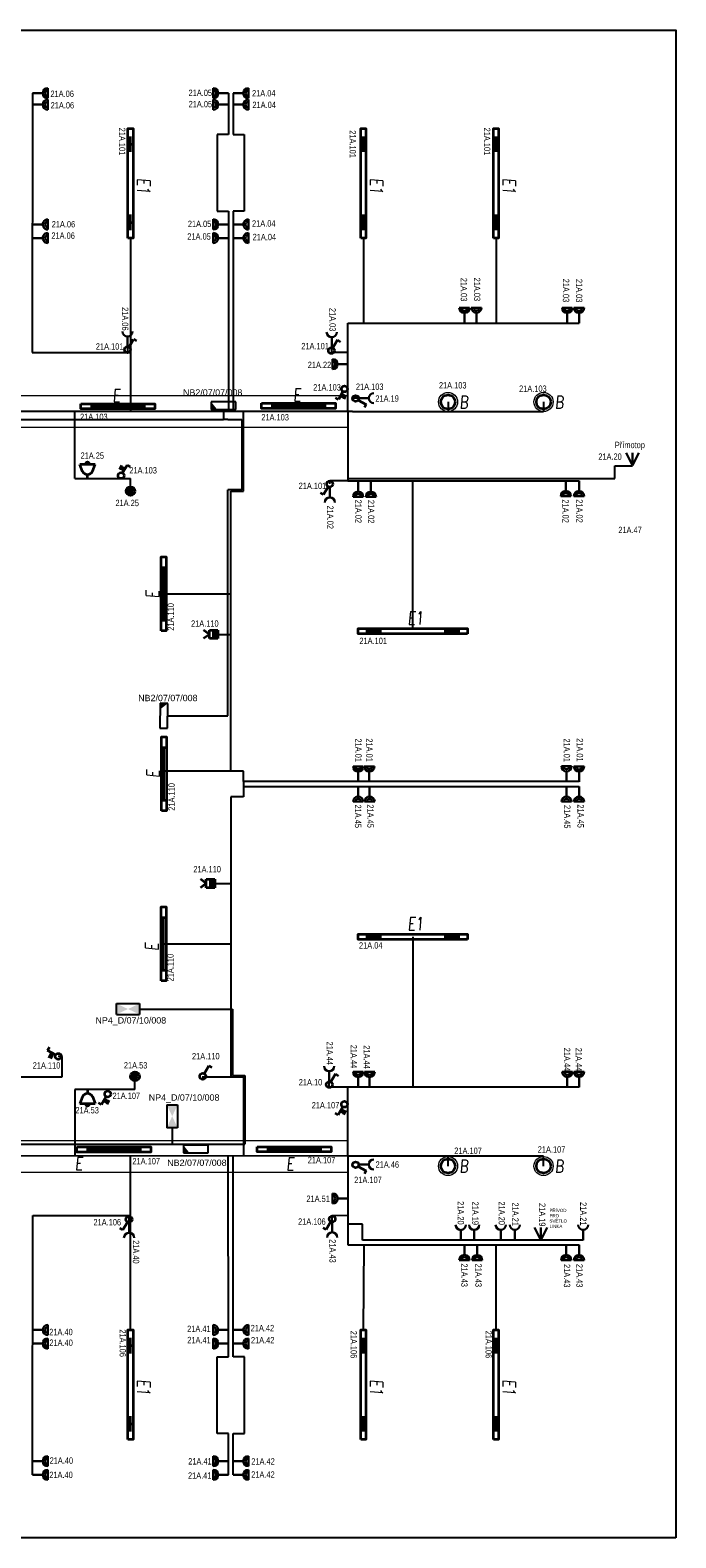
# Model space of a CAD drawing. Header units: millimetres. Extents: x 370888 to 505664, y 284292 to 447185.
# Tile 29 of 41: x 436476 to 446617, y 353692 to 377372. Entities that reach past the tile are written whole.
import ezdxf
from ezdxf.enums import TextEntityAlignment as Align

# ---------------------------------------------------------------- set-up
doc = ezdxf.new("R2010")
doc.units = ezdxf.units.MM
doc.header["$LTSCALE"] = 100
doc.layers.get('0').update_dxf_attribs({"color": 21, "linetype": 'CONTINUOUS'})
for name, color, linetype, lineweight in [('2DE_OBL', 91, 'CONTINUOUS', 35), ('2DE_OBL_L1', 91, 'CONTINUOUS', 35), ('CP_DETAL', 33, 'CONTINUOUS', 18), ('E_NOUZOVÉ+PP OSVĚTLENÍ', 60, 'CONTINUOUS', 25), ('E_SVĚTLA POPIS', 130, 'CONTINUOUS', 30), ('E_VEDENÍ SILNOPROUD', 50, 'CONTINUOUS', 25), ('E_VEDENÍ_CBS', 214, 'CONTINUOUS', 25), ('E_VYPINACE', 170, 'CONTINUOUS', 35), ('E_ZÁSUVKY POPIS', 111, 'CONTINUOUS', 30), ('E_ZÁSUVKY-DVOJITE', 7, 'CONTINUOUS', 30), ('E_ZÁSUVKY.OST.+VYVODY', 11, 'CONTINUOUS', 30), ('E_ŽLABY', 40, 'CONTINUOUS', 15), ('U1 LIGHTING', 10, 'CONTINUOUS', 35)]:
    doc.layers.add(name, color=color, linetype=linetype, lineweight=lineweight)
for name, color, linetype in [('BEZPECNOSTNE SVETLA', 80, 'CONTINUOUS'), ('E_RÁM', 253, 'CONTINUOUS'), ('GC3_MEP_E_LV_SECURITY LIGHT', 80, 'CONTINUOUS'), ('PIKTOGRAMY', 210, 'CONTINUOUS'), ('PRIPOJKA 230V', 1, 'CONTINUOUS'), ('ŽLAB', 7, 'CONTINUOUS')]:
    doc.layers.add(name, color=color, linetype=linetype)
doc.styles.add('ARIAL', font='arial.ttf')
doc.styles.add('CP_ATTR', font='ROMANS.SHX')
doc.styles.add('CS-ROMANS', font='romans.shx', dxfattribs={"width": 0.75, "oblique": 5})
doc.styles.get("Standard").update_dxf_attribs({"font": 'arial.ttf'})
doc.styles.add('V+P_01_B3_E_FP_001$0$BLOCK', font='romans.shx', dxfattribs={"width": 0.8})

# ---------------------------------------------------------------- blocks, each defined once
blk = doc.blocks.new('A$C3423193F')
at = {"color": 1, "linetype": 'ByBlock'}
for p, q in [((80, 240), (0, 240)), ((80, 240), (160, 240)), ((80, 160), (80, 0))]:
    blk.add_line(p, q, dxfattribs=at)
for radius in [80, 45.2]:
    blk.add_arc((80, 240), radius, 180, 0, dxfattribs=at)
blk = doc.blocks.new('zasuvka_jednoducha')
at = {"color": 1, "lineweight": 30}
blk.add_line((19281, 12983), (19281, 13143), dxfattribs=at)
blk.add_arc((19281, 12903), 80, 0, 180, dxfattribs=at)
blk = doc.blocks.new('E')
at = {"layer": 'U1 LIGHTING', "style": 'CS-ROMANS', "oblique": 5, "width": 0.75}
blk.add_text('E', height=200, dxfattribs=at).set_placement((229480, 21709))
blk = doc.blocks.new('*U24')
at = {"color": 0, "linetype": 'ByBlock'}
for p, q in [((24, 249.57), (96, 374.28)), ((96, 374.28), (143.56, 346.82))]:
    blk.add_line(p, q, dxfattribs=at)
blk.add_circle((0, 208), 48, dxfattribs=at)
blk = doc.blocks.new('tlacitko_prepinac_svetla')
at = {"layer": 'E_VYPINACE'}
for points in [[(16875, 8774), (16940, 8744)], [(16888, 8798), (16951, 8769)], [(16930, 8722), (16960, 8787)]]:
    blk.add_lwpolyline(points, dxfattribs=at)
at = {"layer": 'E_VYPINACE', "rotation": 180}
blk.add_blockref('*U24', (16937, 9090), dxfattribs=at)
blk = doc.blocks.new('*U30')
at = {"color": 0, "linetype": 'ByBlock'}
for p, q in [((24, 249.57), (96, 374.28)), ((96, 374.28), (143.56, 346.82))]:
    blk.add_line(p, q, dxfattribs=at)
blk.add_circle((0, 208), 48, dxfattribs=at)
blk = doc.blocks.new('prepinas-svetel-jednoduchy')
at = {"layer": 'E_VYPINACE', "rotation": 89.99999999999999}
blk.add_blockref('*U30', (208, 2), dxfattribs=at)
blk = doc.blocks.new('*U32', base_point=(28429, 5840))
at = {"linetype": 'ByBlock'}
blk.add_hatch(color=0, dxfattribs=at).paths.add_polyline_path([(28362, 5840), (28497, 5840), (28497, 5772), (28362, 5772)])
at = {"color": 0, "linetype": 'ByBlock'}
for p, q in [((28429, 5907), (28362, 5997)), ((28429, 5907), (28497, 5997)), ((28362, 5907), (28497, 5907)), ((28362, 5772), (28362, 5907)), ((28362, 5840), (28497, 5840)), ((28497, 5772), (28362, 5772)), ((28497, 5907), (28497, 5772))]:
    blk.add_line(p, q, dxfattribs=at)
blk = doc.blocks.new('pohybove-cidlo-svetla')
at = {"layer": 'E_VYPINACE', "rotation": 180}
blk.add_blockref('*U32', (-1, 30), dxfattribs=at)
blk = doc.blocks.new('2DELLI009_CZ')
for p, q in [((-0.5, 0.1), (-0.5, -0.1)), ((-0.5, 0), (0.5, 0)), ((0.5, 0.1), (0.5, -0.1))]:
    blk.add_line(p, q)
blk.add_lwpolyline([(-0.7, 0.2), (0.7, 0.2), (0.7, -0.2), (-0.7, -0.2)], close=True)
at = {"linetype": 'ByBlock', "style": 'CP_ATTR', "flags": 9}
for tag, p in [('NAME', (-0.092, -0.018)), ('GROUP', (-0.092, -0.018)), ('NUMBER', (-0.092, -0.018)), ('PRODUCER', (-0.092, -0.018)), ('ARTICLE', (-0.092, -0.018)), ('CHARACTER', (-0.092, -0.018)), ('VOLTAGE', (-0.092, -0.019)), ('WEIGHT', (-0.092, -0.018)), ('OTHER', (-0.092, -0.018)), ('PRODUCT-TYPE', (-0.092, -0.019)), ('ORDER-NO', (-0.092, -0.019)), ('POWER', (-0.092, -0.019))]:
    blk.add_attdef(tag, text='', height=0.00005, dxfattribs=at).set_placement(p, align=Align.MIDDLE_LEFT)
blk = doc.blocks.new('*U168')
at = {"layer": 'GC3_MEP_E_LV_SECURITY LIGHT', "linetype": 'ByBlock'}
for p, q in [((135, 59), (-255, 61)), ((-255, 61), (-255, -59)), ((135, -61), (135, 59)), ((-255, -59), (135, -61))]:
    blk.add_line(p, q, dxfattribs=at)
at = {"layer": 'GC3_MEP_E_LV_SECURITY LIGHT'}
blk.add_solid([(-255, 61), (-255, -59), (-158, -60)], dxfattribs=at)
at = {"layer": 'BEZPECNOSTNE SVETLA', "style": 'ARIAL'}
blk.add_attdef('BEZ.SV', (52, -54), '', height=100, dxfattribs=at)
blk = doc.blocks.new('*U170')
at = {"layer": 'GC3_MEP_E_LV_SECURITY LIGHT', "linetype": 'ByBlock'}
for p, q in [((-118, 196), (-122, -194)), ((2, 194), (-118, 196)), ((-2, -196), (2, 194)), ((-122, -194), (-2, -196))]:
    blk.add_line(p, q, dxfattribs=at)
at = {"layer": 'GC3_MEP_E_LV_SECURITY LIGHT'}
blk.add_solid([(2, 194), (-118, 196), (-119, 99)], dxfattribs=at)
at = {"layer": 'BEZPECNOSTNE SVETLA', "style": 'ARIAL'}
blk.add_attdef('BEZ.SV', (52, -54), '', height=100, dxfattribs=at)
blk = doc.blocks.new('V+P_01_B3_E_FP_001$0$E-LI-35')
at = {"layer": 'E_NOUZOVÉ+PP OSVĚTLENÍ', "linetype": 'ByBlock'}
for p, q in [((-10.9, -1.9), (10.9, -1.9)), ((-10.9, -12.1), (-10.9, -1.9)), ((-10.9, -12.1), (10.9, -12.1)), ((10.9, -1.9), (10.9, -12.1))]:
    blk.add_line(p, q, dxfattribs=at)
at = {"layer": 'E_NOUZOVÉ+PP OSVĚTLENÍ'}
blk.add_solid([(-10.9, -12.1), (-10.9, -1.9), (10.9, -1.9), (10.9, -12.1)], dxfattribs=at)
at = {"layer": 'E_NOUZOVÉ+PP OSVĚTLENÍ', "style": 'V+P_01_B3_E_FP_001$0$BLOCK', "width": 0.8, "flags": 8}
for tag, p in [('DIVERS.1', (-17.9, -2.1)), ('DIVERS.2', (-16.4, -12))]:
    blk.add_attdef(tag, text='', height=7.25, dxfattribs=at).set_placement(p, align=Align.RIGHT)
at = {"layer": 'E_NOUZOVÉ+PP OSVĚTLENÍ', "style": 'V+P_01_B3_E_FP_001$0$BLOCK', "width": 0.8}
for tag, p, height, flags in [('BLOCKNAME', (-6.8, -1.4), 2.54, 3), ('LEISTUNG', (13.3, -12), 7.25, 8)]:
    blk.add_attdef(tag, p, '', height=height, dxfattribs=dict(at, flags=flags))
blk.add_attdef('STROMKREIS', text='', height=7.25, dxfattribs=at).set_placement((-11.8, -23.8), align=Align.BOTTOM_CENTER)
blk = doc.blocks.new('*U171')
at = {"layer": 'GC3_MEP_E_LV_SECURITY LIGHT', "xscale": 16.54563019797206, "yscale": 16.54563022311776, "zscale": 16.54563022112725, "rotation": 270.0000000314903}
blk.add_blockref('V+P_01_B3_E_FP_001$0$E-LI-35', (116, 0), dxfattribs=at)
at = {"layer": 'PIKTOGRAMY', "style": 'ARIAL'}
blk.add_attdef('PIKTOGRAM', (162, -40), '', height=100, dxfattribs=at)
blk = doc.blocks.new('*U172')
at = {"layer": 'GC3_MEP_E_LV_SECURITY LIGHT', "xscale": 16.54563019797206, "yscale": 16.54563022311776, "zscale": 16.54563022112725}
blk.add_blockref('V+P_01_B3_E_FP_001$0$E-LI-35', (0, 116), dxfattribs=at)
at = {"layer": 'PIKTOGRAMY', "style": 'ARIAL'}
blk.add_attdef('PIKTOGRAM', (162, -40), '', height=100, dxfattribs=at)
blk = doc.blocks.new('2DELLI018_CZ')
for p, q in [((-0.6, 0), (-0.4, 0)), ((-0.5, 0.1), (-0.5, -0.1)), ((0.4, 0), (0.6, 0)), ((0.5, 0.1), (0.5, -0.1))]:
    blk.add_line(p, q)
blk.add_lwpolyline([(-0.7, 0.2), (0.7, 0.2), (0.7, -0.2), (-0.7, -0.2)], close=True)
at = {"linetype": 'ByBlock', "style": 'CP_ATTR', "flags": 9}
for tag, p in [('NAME', (-0.092, -0.018)), ('GROUP', (-0.092, -0.018)), ('NUMBER', (-0.092, -0.018)), ('PRODUCER', (-0.092, -0.018)), ('ARTICLE', (-0.092, -0.018)), ('CHARACTER', (-0.092, -0.018)), ('VOLTAGE', (-0.092, -0.019)), ('WEIGHT', (-0.092, -0.018)), ('OTHER', (-0.092, -0.018)), ('PRODUCT-TYPE', (-0.092, -0.019)), ('ORDER-NO', (-0.092, -0.019)), ('POWER', (-0.092, -0.019))]:
    blk.add_attdef(tag, text='', height=0.00005, dxfattribs=at).set_placement(p, align=Align.MIDDLE_LEFT)
blk = doc.blocks.new('E1')
at = {"layer": 'U1 LIGHTING', "style": 'CS-ROMANS', "oblique": 5, "width": 0.75}
blk.add_text('E1', height=200, dxfattribs=at).set_placement((229480, 21709))
blk = doc.blocks.new('2DELPH010_CZ')
blk.add_ellipse((0, 0), major_axis=(-0.053, 0.053), ratio=1, start_param=3.926991, end_param=10.210176)
at = {"layer": 'CP_DETAL'}
blk.add_ellipse((0, 0), major_axis=(-0.0707, 0.0707), ratio=1, start_param=3.926991, end_param=10.210176, dxfattribs=at)
at = {"linetype": 'ByBlock', "style": 'CP_ATTR', "flags": 9}
for tag in ['NAME', 'GROUP', 'NUMBER', 'PRODUCER', 'ARTICLE', 'PRODUCT-TYPE', 'ORDER-NO', 'CHARACTER', 'POWER', 'VOLTAGE', 'WEIGHT', 'OTHER']:
    blk.add_attdef(tag, text='', height=0.00000005, dxfattribs=at).set_placement((0, 0), align=Align.MIDDLE_LEFT)
blk = doc.blocks.new('B')
at = {"layer": 'U1 LIGHTING', "style": 'CS-ROMANS', "oblique": 5, "width": 0.75}
blk.add_text('B', height=200, dxfattribs=at).set_placement((229480, 21709))
blk = doc.blocks.new('*U175')
for p, q in [((0, -250), (0, 250)), ((0, 250), (7512.5, 250)), ((7512.5, 250), (7512.5, -250)), ((7512.5, -250), (0, -250))]:
    blk.add_line(p, q)
at = {"style": 'CP_ATTR', "flags": 9}
for tag in ['NAME', 'PRODUCER', 'PRODUCT-TYPE', 'ARTICLE', 'FLOW', 'NUMBER', 'SYSTEM', 'FORM', 'SIZE', 'OTHER']:
    blk.add_attdef(tag, (0, 0), '', height=0.0001, dxfattribs=at)
blk = doc.blocks.new('*U28', base_point=(57391, -22719))
at = {"lineweight": 30, "ltscale": 0.1}
for p, q in [((57291, -22519), (57391, -22719)), ((57391, -22719), (57391, -22519)), ((57391, -22719), (57491, -22519))]:
    blk.add_line(p, q, dxfattribs=at)
blk = doc.blocks.new('pripojka 230V')
at = {"layer": 'PRIPOJKA 230V', "color": 1, "xscale": -1}
blk.add_blockref('*U28', (0, -2, -40), dxfattribs=at)
blk = doc.blocks.new('CPEL_3386')
blk.add_hatch(color=256).paths.add_polyline_path([(-0.2, 0, 1), (0.2, 0, 1)])
for radius in [0.35, 0.2]:
    blk.add_circle((0, 0), radius)
at = {"linetype": 'ByBlock', "style": 'CP_ATTR', "flags": 9}
for tag in ['NAME', 'GROUP', 'NUMBER', 'PRODUCER', 'ARTICLE', 'PRODUCT-TYPE', 'ORDER-NO', 'CHARACTER', 'POWER', 'VOLTAGE', 'WEIGHT', 'OTHER']:
    blk.add_attdef(tag, text='', height=0.00005, dxfattribs=at).set_placement((-0.09, -0.02), align=Align.MIDDLE_LEFT)
blk = doc.blocks.new('CPEL_1003')
for p, q in [((0, 0), (0, -0.3)), ((-0.4, -0.55), (-0.6, -1.1)), ((-0.6, -1.1), (0.6, -1.1)), ((0.4, -0.55), (0.6, -1.1))]:
    blk.add_line(p, q)
blk.add_circle((0, -1.2), 0.1)
blk.add_arc((0, -0.75), 0.445, 25.9892, 154.0108)
at = {"linetype": 'ByBlock', "style": 'CP_ATTR', "flags": 9}
for tag in ['NAME', 'GROUP', 'NUMBER', 'PRODUCER', 'ARTICLE', 'PRODUCT-TYPE', 'ORDER-NO', 'CHARACTER', 'POWER', 'VOLTAGE', 'WEIGHT', 'OTHER']:
    blk.add_attdef(tag, text='', height=0.00005, dxfattribs=at).set_placement((-0.09, -0.02), align=Align.MIDDLE_LEFT)
blk = doc.blocks.new('*U179')
for p, q in [((0, -250), (0, 250)), ((0, 250), (6662.5, 250)), ((6662.5, 250), (6662.5, -250)), ((6662.5, -250), (0, -250))]:
    blk.add_line(p, q)
at = {"style": 'CP_ATTR', "flags": 9}
for tag in ['NAME', 'PRODUCER', 'PRODUCT-TYPE', 'ARTICLE', 'FLOW', 'NUMBER', 'SYSTEM', 'FORM', 'SIZE', 'OTHER']:
    blk.add_attdef(tag, (0, 0), '', height=0.0001, dxfattribs=at)

msp = doc.modelspace()

# ---------------------------------------------------------------- linework, layer by layer
at = {"layer": 'E_RÁM', "color": 252, "true_color": 0x939598}
msp.add_lwpolyline([(446617, 353692), (420037, 353692), (420037, 377372), (446617, 377372)], close=True, dxfattribs=at)
at = {"layer": 'E_VEDENÍ SILNOPROUD'}
for p, q in [((436514, 376382), (436509, 372307)), ((439589, 376382), (439589, 375735)), ((439664, 376382), (439664, 375735)), ((439589, 375735), (439414, 375735)), ((439414, 375735), (439414, 374772)), ((439664, 375735), (439839, 375735)), ((439839, 375735), (439839, 374530)), ((439414, 374772), (439414, 374530)), ((439414, 374530), (439589, 374530)), ((439589, 374530), (439589, 371382)), ((439839, 374530), (439664, 374530)), ((439664, 374530), (439664, 371382)), ((438052, 374107), (438052, 372307)), ((441710, 374107), (441710, 372770)), ((443794, 374107), (443794, 372770)), ((441464, 371382), (441464, 372770)), ((441464, 372770), (445096, 372770)), ((436509, 372307), (438003, 372307)), ((438003, 372401), (438003, 372307)), ((438003, 372307), (438052, 372307)), ((438052, 372307), (438052, 371382)), ((441212, 372307), (441212, 372390)), ((441464, 372307), (441212, 372307)), ((441635, 371591), (441539, 371591)), ((441539, 371382), (426001, 371382)), ((437177, 370332), (437177, 371382)), ((439827, 370295), (439827, 371382)), ((441464, 371382), (441464, 370295)), ((441539, 371382), (444539, 371382)), ((443039, 371532), (443039, 371382)), ((444539, 371532), (444539, 371382)), ((445656, 370332), (445656, 370531)), ((445656, 370531), (445937, 370531, -40)), ((437177, 370332), (438052, 370332)), ((438052, 370132), (438052, 370332)), ((439627, 365732), (439627, 370132)), ((439627, 370132), (439827, 370132)), ((439827, 370132), (439827, 370295)), ((441464, 370295), (441181, 370295)), ((441181, 370244), (441181, 370295)), ((441464, 370332), (445656, 370332)), ((441464, 370295), (445096, 370295)), ((442487, 367972), (442487, 370295)), ((438574, 368520), (439627, 368520)), ((439426, 367882), (439627, 367882)), ((439627, 365732), (438577, 365732)), ((439827, 365732), (439627, 365732)), ((439827, 365570), (439827, 365732)), ((445096, 365570), (439827, 365570)), ((439827, 365570), (439827, 365495)), ((439827, 365495), (439827, 365332)), ((439827, 365495), (445097, 365495)), ((439827, 365332), (439627, 365332)), ((439627, 365332), (439627, 360932)), ((439376, 363968), (439627, 363968)), ((438572, 363021), (439627, 363021)), ((442487, 363132), (442487, 360770)), ((436977, 361254), (436917, 361254)), ((436977, 360932), (436977, 361254)), ((435927, 360932), (436977, 360932)), ((438122, 360732), (438122, 360940)), ((439177, 360932), (439627, 360932)), ((439627, 360932), (439827, 360932)), ((439827, 360932), (439827, 359694)), ((437177, 360732), (437177, 359692)), ((438122, 360732), (437177, 360732)), ((441174, 360770), (441174, 360859)), ((445096, 360770), (441174, 360769)), ((441464, 359686), (441464, 360770)), ((426069, 359685), (441464, 359695)), ((438052, 356957), (438050, 359693)), ((439589, 356535), (439587, 359694)), ((439664, 356535), (439662, 359694)), ((441464, 359695), (441464, 358295)), ((444539, 359686), (441464, 359686)), ((443039, 359532), (443039, 359686)), ((444539, 359532), (444539, 359686)), ((444539, 359532), (444539, 359532)), ((436514, 354682), (436519, 358757)), ((436519, 358757), (438051, 358757)), ((438031, 358644), (438031, 358757)), ((441219, 358757), (441461, 358761)), ((441219, 358652), (441219, 358757)), ((441698, 358620), (441464, 358620)), ((441698, 358370), (441698, 358620)), ((441464, 358295), (445096, 358295)), ((445162, 358370), (441698, 358370)), ((441710, 356957), (441720, 358295)), ((443794, 356957), (443794, 358295)), ((439414, 355330), (439414, 356535)), ((439414, 356535), (439589, 356535)), ((439840, 356535), (439664, 356535)), ((439840, 355330), (439840, 356535)), ((439589, 355330), (439414, 355330)), ((439589, 354682), (439589, 355330)), ((439664, 354682), (439664, 355330)), ((439664, 355330), (439840, 355330))]:
    msp.add_line(p, q, dxfattribs=at)
at = {"layer": 'E_VEDENÍ_CBS'}
for p, q in [((439512, 371414), (439512, 371257)), ((426199, 371257), (439512, 371257)), ((439583, 371257), (439512, 371257)), ((439583, 371257), (439802, 371257)), ((439802, 371257), (439802, 370150)), ((439583, 366604), (439583, 370150)), ((439802, 370150), (439583, 370150)), ((438636, 366604), (439583, 366604)), ((438193, 361998), (439527, 361998)), ((439527, 361998), (439652, 361998)), ((439627, 361998), (439627, 361998)), ((439652, 361998), (439652, 360956)), ((439652, 360956), (439848, 360956)), ((439848, 360956), (439848, 359874)), ((438707, 360133), (438707, 359874)), ((426199, 359874), (438707, 359874)), ((438707, 359874), (439848, 359874)), ((439078, 359859), (439078, 359874))]:
    msp.add_line(p, q, dxfattribs=at)
at = {"layer": 'E_ŽLABY'}
msp.add_line((438579, 367938), (438579, 367932), dxfattribs=at)

# ---------------------------------------------------------------- block references
at = {"rotation": 270}
for p in [(416450, 604529), (420108, 604529), (422192, 604529), (416450, 585659), (420108, 585659), (422192, 585659)]:
    msp.add_blockref('E1', p, dxfattribs=at)
for p in [(212924, 346330), (212924, 341530)]:
    msp.add_blockref('E1', p)
at = {"layer": '2DE_OBL', "xscale": 1228.571428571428, "yscale": 200, "zscale": 1000}
for p, rotation in [((438052, 374967), 89.99999999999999), ((441710, 374967), 89.99999999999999), ((443794, 374967), 89.99999999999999), ((442487, 367932), 180), ((442487, 363132), 180), ((438052, 356097), 89.99999999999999), ((441710, 356097), 89.99999999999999), ((443794, 356097), 89.99999999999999)]:
    msp.add_blockref('2DELLI018_CZ', p, dxfattribs=dict(at, rotation=rotation))
at = {"layer": '2DE_OBL', "xscale": 1500, "yscale": 1500, "zscale": 252.5252525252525}
for p in [(443039, 371532), (444539, 371532), (443039, 359532), (444539, 359532)]:
    msp.add_blockref('2DELPH010_CZ', p, dxfattribs=at)
at = {"layer": '2DE_OBL_L1', "xscale": 828.5714285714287, "yscale": 200, "zscale": 1000}
for p in [(437853, 371463), (440691, 371471), (437789, 359791), (440623, 359795)]:
    msp.add_blockref('2DELLI009_CZ', p, dxfattribs=at)
at = {"layer": '2DE_OBL_L1', "xscale": 828.5714285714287, "yscale": 200, "zscale": 1000, "rotation": 90}
for p in [(438574, 368520), (438577, 365691), (438572, 363021)]:
    msp.add_blockref('2DELLI009_CZ', p, dxfattribs=at)
at = {"layer": 'E_NOUZOVÉ+PP OSVĚTLENÍ'}
ref = msp.add_blockref('*U168', (439572, 371474), dxfattribs=at)
ref.add_attrib('BEZ.SV', 'NB2/07/07/008', (438877, 371632), dxfattribs={"layer": 'BEZPECNOSTNE SVETLA', "height": 100, "style": 'ARIAL'})
ref = msp.add_blockref('*U170', (438636, 366604), dxfattribs=at)
ref.add_attrib('BEZ.SV', 'NB2/07/07/008', (438173, 366833), dxfattribs={"layer": 'BEZPECNOSTNE SVETLA', "height": 100, "style": 'ARIAL'})
ref = msp.add_blockref('*U172', (438013, 361998), dxfattribs=at)
ref.add_attrib('PIKTOGRAM', 'NP4_D/07/10/008', (437502, 361770), dxfattribs={"height": 100, "style": 'ARIAL'})
ref = msp.add_blockref('*U171', (438707, 360313), dxfattribs=at)
ref.add_attrib('PIKTOGRAM', 'NP4_D/07/10/008', (438339, 360558), dxfattribs={"height": 100, "style": 'ARIAL'})
ref = msp.add_blockref('*U168', (439137, 359799), dxfattribs=at)
ref.add_attrib('BEZ.SV', 'NB2/07/07/008', (438629, 359533), dxfattribs={"layer": 'BEZPECNOSTNE SVETLA', "height": 100, "style": 'ARIAL'})
at = {"layer": 'E_VYPINACE'}
for name, p, rotation in [('prepinas-svetel-jednoduchy', (438003, 372354), 270), ('prepinas-svetel-jednoduchy', (441206, 372340), 270), ('tlacitko_prepinac_svetla', (454842, 379258), 180), ('prepinas-svetel-jednoduchy', (441183, 370243), 89.99999999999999), ('prepinas-svetel-jednoduchy', (439185, 360941), 270), ('prepinas-svetel-jednoduchy', (441172, 360812), 270), ('prepinas-svetel-jednoduchy', (438030, 358694), 89.99999999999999), ('prepinas-svetel-jednoduchy', (441222, 358701), 89.99999999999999)]:
    msp.add_blockref(name, p, dxfattribs=dict(at, rotation=rotation))
at = {"layer": 'E_VYPINACE', "xscale": 200, "yscale": 200, "zscale": 200, "rotation": 180}
msp.add_blockref('CPEL_1003', (437377, 370332), dxfattribs=at)
at = {"layer": 'E_VYPINACE', "xscale": 200, "yscale": 200, "zscale": 200}
for name, p in [('CPEL_3386', (438052, 370132)), ('CPEL_3386', (438122, 360940)), ('CPEL_1003', (437377, 360732))]:
    msp.add_blockref(name, p, dxfattribs=at)
at = {"layer": 'E_VYPINACE'}
msp.add_blockref('tlacitko_prepinac_svetla', (420758, 351781), dxfattribs=at)
at = {"layer": 'E_ZÁSUVKY-DVOJITE'}
for p, rotation in [((436514, 376462), 270), ((436514, 376282), 270), ((439664, 376462), 270), ((439664, 376282), 270), ((439589, 374241), 89.99999999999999), ((439589, 374027), 89.99999999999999), ((444969, 370295), 180), ((445176, 370295), 180), ((441707, 365495), 180), ((436514, 357037), 270), ((439589, 356877), 89.99999999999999), ((439664, 357037), 270), ((436514, 356823), 270), ((439589, 356663), 89.99999999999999), ((439664, 356823), 270), ((436514, 354976), 270), ((439589, 354816), 89.99999999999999), ((439664, 354976), 270), ((436514, 354762), 270), ((439589, 354602), 89.99999999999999), ((439664, 354762), 270)]:
    msp.add_blockref('A$C3423193F', p, dxfattribs=dict(at, rotation=rotation))
at = {"layer": 'E_ZÁSUVKY-DVOJITE', "xscale": -1}
for p, rotation in [((439589, 376462), 89.99999999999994), ((439589, 376282), 89.99999999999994), ((436514, 374241), 269.9999999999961), ((439664, 374241), 269.9999999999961), ((436514, 374027), 269.9999999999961), ((439664, 374027), 269.9999999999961), ((441463, 372207), 89.99999999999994), ((441547, 370284), 180), ((441748, 370282), 180), ((441727, 365495), 180), ((444819, 365495), 180), ((445016, 365495), 180), ((441467, 359102), 89.99999999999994), ((443216, 358295), 180), ((443417, 358293), 180), ((444815, 358295), 180), ((445016, 358295), 180)]:
    msp.add_blockref('A$C3423193F', p, dxfattribs=dict(at, rotation=rotation))
at = {"layer": 'E_ZÁSUVKY-DVOJITE'}
for p in [(443216, 372770), (443404, 372773), (444829, 372770), (445016, 372770), (441547, 365568), (441723, 365568), (444819, 365570), (445016, 365567), (441547, 360770), (441727, 360770), (444832, 360770), (445016, 360770)]:
    msp.add_blockref('A$C3423193F', p, dxfattribs=at)
at = {"layer": 'E_ZÁSUVKY.OST.+VYVODY', "color": 1}
for name, p, rotation in [('zasuvka_jednoducha', (457285, 385544), 180), ('zasuvka_jednoducha', (460493, 385533), 180), ('zasuvka_jednoducha', (454779, 352310), 89.99999999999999), ('tlacitko_prepinac_svetla', (428035, 378190), 270), ('zasuvka_jednoducha', (460454, 374005), 180), ('zasuvka_jednoducha', (454778, 340274), 89.99999999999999)]:
    msp.add_blockref(name, p, dxfattribs=dict(at, rotation=rotation))
for name, p in [('tlacitko_prepinac_svetla', (424476, 362855)), ('zasuvka_jednoducha', (421902, 357051)), ('tlacitko_prepinac_svetla', (424475, 351620)), ('zasuvka_jednoducha', (418749, 345500)), ('zasuvka_jednoducha', (421938, 345508))]:
    msp.add_blockref(name, p, dxfattribs=at)
at = {"layer": 'E_ZÁSUVKY.OST.+VYVODY', "color": 1, "xscale": -1, "rotation": 180}
for p in [(423957, 371510), (424168, 371511), (424585, 371512), (424806, 371513), (425881, 371513)]:
    msp.add_blockref('zasuvka_jednoducha', p, dxfattribs=at)
at = {"layer": 'E_ZÁSUVKY.OST.+VYVODY', "xscale": -1}
msp.add_blockref('pripojka 230V', (444496, 358368), dxfattribs=at)
at = {"layer": 'E_ŽLABY'}
for name, p in [('*U179', (434802, 371382)), ('B', (213739, 349720)), ('B', (215239, 349720)), ('*U175', (433952, 359681)), ('B', (213739, 337720)), ('B', (215239, 337720))]:
    msp.add_blockref(name, p, dxfattribs=at)
at = {"layer": 'U1 LIGHTING'}
for p in [(208290, 349824), (211128, 349835), (207700, 337761), (211019, 337759)]:
    msp.add_blockref('E', p, dxfattribs=at)
at = {"layer": 'U1 LIGHTING', "rotation": 90}
for p in [(460209, 138969), (460216, 136152), (460199, 133434)]:
    msp.add_blockref('E', p, dxfattribs=at)
at = {"layer": 'ŽLAB'}
for name, p, rotation in [('prepinas-svetel-jednoduchy', (441588, 371589), 180), ('pohybove-cidlo-svetla', (439328, 367881), 269.9999999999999), ('pohybove-cidlo-svetla', (439278, 363967), 269.9999999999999), ('prepinas-svetel-jednoduchy', (441587, 359553), 180)]:
    msp.add_blockref(name, p, dxfattribs=dict(at, rotation=rotation))
at = {"layer": 'ŽLAB', "xscale": -1}
msp.add_blockref('pripojka 230V', (445937, 370535), dxfattribs=at)

# ---------------------------------------------------------------- texts
at = {"layer": 'E_SVĚTLA POPIS', "width": 0.8}
for s, rotation, p in [('21A.101', 270, (437872, 375840)), ('21A.101', 270, (443603, 375841)), ('21A.101', 270, (441493, 375799)), ('21A.110', 90, (438734, 367940)), ('21A.110', 90, (438747, 365113)), ('21A.110', 90, (438728, 362432)), ('21A.106', 270, (437881, 356967)), ('21A.106', 270, (441508, 356945)), ('21A.106', 270, (443628, 356947))]:
    msp.add_text(s, height=100, rotation=rotation, dxfattribs=at).set_placement(p)
for s, p in [('21A.101', (437508, 372354)), ('21A.101', (440735, 372360)), ('21A.103', (440922, 371712)), ('21A.103', (441592, 371722)), ('21A.103', (442896, 371744)), ('21A.103', (444155, 371691)), ('21A.103', (437260, 371249)), ('21A.103', (440107, 371242)), ('21A.103', (438034, 370409)), ('21A.101', (440693, 370165)), ('21A.110', (439003, 368002)), ('21A.101', (441647, 367731)), ('21A.110', (439039, 364144)), ('21A.04', (441641, 362947)), ('21A.110', (436517, 361062)), ('21A.110', (439018, 361207)), ('21A.10', (440695, 360798)), ('21A.107', (437770, 360585)), ('21A.107', (440898, 360437)), ('21A.107', (443137, 359722)), ('21A.107', (444448, 359743)), ('21A.107', (438083, 359559)), ('21A.107', (440836, 359576)), ('21A.107', (441565, 359264)), ('21A.106', (437471, 358599)), ('21A.106', (440684, 358610))]:
    msp.add_text(s, height=100, dxfattribs=at).set_placement(p)
at = {"layer": 'E_ZÁSUVKY POPIS', "width": 0.8}
for s, p in [('21A.06', (436795, 376323)), ('21A.05', (438964, 376338)), ('21A.04', (439961, 376332)), ('21A.06', (436798, 376142)), ('21A.05', (438965, 376161)), ('21A.04', (439967, 376149)), ('21A.05', (438953, 374280)), ('21A.04', (439961, 374286)), ('21A.06', (436810, 374095)), ('21A.06', (436815, 374274)), ('21A.05', (438945, 374082)), ('21A.04', (439970, 374073)), ('21A.22', (440836, 372065)), ('21A.19', (441898, 371537)), ('Přímotop', (445659, 370807)), ('21A.25', (437268, 370640)), ('21A.20', (445399, 370624)), ('21A.25', (437816, 369896)), ('21A.47', (445714, 369472)), ('21A.53', (437948, 361064)), ('21A.53', (437187, 360358)), ('21A.46', (441901, 359506)), ('21A.51', (440815, 358968)), ('21A.40', (436776, 356875)), ('21A.41', (438942, 356925)), ('21A.42', (439940, 356937)), ('21A.40', (436778, 356707)), ('21A.41', (438944, 356749)), ('21A.42', (439944, 356748)), ('21A.40', (436777, 354631)), ('21A.40', (436782, 354856)), ('21A.41', (438959, 354844)), ('21A.42', (439948, 354636)), ('21A.42', (439950, 354843)), ('21A.41', (438955, 354620))]:
    msp.add_text(s, height=100, dxfattribs=at).set_placement(p)
for s, p in [('21A.03', (443239, 373482)), ('21A.03', (443446, 373485)), ('21A.03', (444842, 373468)), ('21A.03', (445049, 373465)), ('21A.06', (437919, 373022)), ('21A.03', (441177, 373010)), ('21A.02', (441140, 369906)), ('21A.02', (441581, 369999)), ('21A.02', (441782, 369994)), ('21A.02', (444836, 370002)), ('21A.02', (445054, 370004)), ('21A.01', (441582, 366247)), ('21A.01', (441755, 366249)), ('21A.01', (444856, 366247)), ('21A.01', (445060, 366252)), ('21A.45', (441576, 365210)), ('21A.45', (441771, 365212)), ('21A.45', (444862, 365202)), ('21A.45', (445072, 365212)), ('21A.44', (441132, 361487)), ('21A.44', (441508, 361436)), ('21A.44', (441713, 361428)), ('21A.44', (444859, 361389)), ('21A.44', (445042, 361389)), ('21A.20', (443189, 358980)), ('21A.19', (443418, 358974)), ('21A.20', (443834, 358975)), ('21A.21', (444047, 358959)), ('21A.19', (444469, 358951)), ('21A.21', (445114, 358966)), ('21A.40', (438089, 358368)), ('21A.43', (441177, 358382)), ('21A.43', (443246, 358002)), ('21A.43', (443467, 358000)), ('21A.43', (444858, 357993)), ('21A.43', (445055, 357995))]:
    msp.add_text(s, height=100, rotation=270, dxfattribs=at).set_placement(p)
at = {"layer": 'E_ZÁSUVKY POPIS', "insert": (444632, 358860), "char_height": 50, "attachment_point": 1}
msp.add_mtext_dynamic_manual_height_columns('PŘÍVOD PRO SVĚTLO\\PLINKA', width=210, gutter_width=12.5, heights=[0], dxfattribs=at)

doc.saveas('drawing.dxf')
